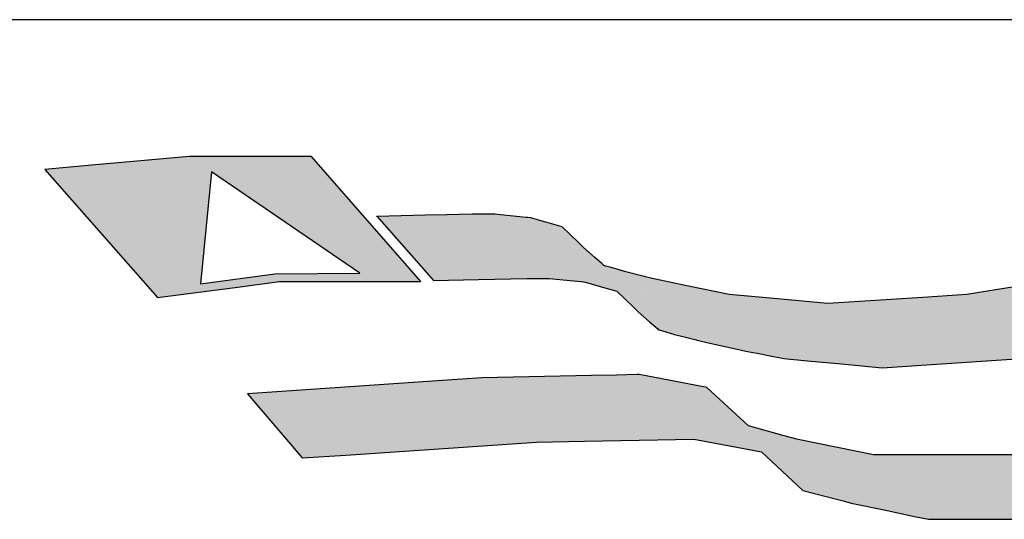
# Model space of a CAD drawing. Extents: x -1825 to 98, y 5678 to 6985.
# Tile 58 of 86: x 12 to 28, y 5784 to 5792. Entities that reach past the tile are written whole.
import ezdxf

# ---------------------------------------------------------------- set-up
doc = ezdxf.new("R2010")
doc.units = 0
doc.header["$MEASUREMENT"] = 0
doc.layers.add('CARIMBO', color=7, linetype='CONTINUOUS')

msp = doc.modelspace()

# ---------------------------------------------------------------- hatches: boundary and pattern name
at = {"layer": 'CARIMBO'}
h = msp.add_hatch(color=162, dxfattribs=at)
h.paths.add_polyline_path([(17, 5790.05), (15.531, 5790.05), (15.066, 5790.05), (13.517, 5789.912), (12.773, 5789.846), (14.559, 5787.817), (15.79, 5787.976), (16.493, 5788.067), (18.265, 5788.067), (18.73, 5788.067)])
h.paths.add_polyline_path([(17.765, 5788.202), (16.417, 5788.192), (15.241, 5788.031), (15.412, 5789.807)], flags=16)
h = msp.add_hatch(color=10, dxfattribs=at)
h.paths.add_polyline_path([(31.507, 5788.679), (31.509, 5788.677), (31.507, 5788.68)])
h.paths.add_polyline_path([(26.684, 5787.818), (28.249, 5786.848), (28.867, 5786.946), (27.384, 5787.865)])
h.paths.add_polyline_path([(27.384, 5787.865), (28.867, 5786.946), (29.901, 5787.11), (28.419, 5788.029)])
h.paths.add_polyline_path([(28.419, 5788.029), (29.901, 5787.11), (30.482, 5787.231), (29.036, 5788.128)])
h.paths.add_polyline_path([(30.947, 5788.526), (32.351, 5787.655), (32.368, 5787.66), (30.964, 5788.53)])
h.paths.add_polyline_path([(30.964, 5788.53), (32.368, 5787.66), (32.363, 5787.667), (30.969, 5788.531)])
h.paths.add_polyline_path([(30.969, 5788.531), (32.363, 5787.667), (32.198, 5787.862), (31.075, 5788.558)])
h.paths.add_polyline_path([(31.075, 5788.558), (32.198, 5787.862), (31.509, 5788.677), (31.507, 5788.679)])
h.paths.add_polyline_path([(30.502, 5788.433), (31.941, 5787.541), (32.351, 5787.655), (30.947, 5788.526)])
h.paths.add_polyline_path([(29.036, 5788.128), (30.482, 5787.231), (31.812, 5787.509), (30.367, 5788.405)])
h.paths.add_polyline_path([(30.367, 5788.405), (31.812, 5787.509), (31.941, 5787.541), (30.502, 5788.433)])
h.paths.add_polyline_path([(21.977, 5788.224), (24.061, 5786.931), (24.265, 5786.891), (22.208, 5788.166)])
h.paths.add_polyline_path([(22.208, 5788.166), (24.265, 5786.891), (24.43, 5786.858), (22.396, 5788.119)])
h.paths.add_polyline_path([(22.396, 5788.119), (24.43, 5786.858), (24.483, 5786.848), (22.452, 5788.107)])
h.paths.add_polyline_path([(22.452, 5788.107), (24.483, 5786.848), (24.859, 5786.812), (22.947, 5787.998)])
h.paths.add_polyline_path([(22.947, 5787.998), (24.859, 5786.812), (25.396, 5786.762), (23.618, 5787.865)])
h.paths.add_polyline_path([(24.264, 5787.804), (26.043, 5786.701), (26.744, 5786.748), (25.178, 5787.719)])
h.paths.add_polyline_path([(25.178, 5787.719), (26.744, 5786.748), (28.249, 5786.848), (26.684, 5787.818)])
h.paths.add_polyline_path([(23.618, 5787.865), (25.396, 5786.762), (26.043, 5786.701), (24.264, 5787.804)])
h.paths.add_polyline_path([(19.546, 5789.135), (21.268, 5788.068), (21.275, 5788.067), (19.552, 5789.136)])
h.paths.add_polyline_path([(19.552, 5789.136), (21.275, 5788.067), (21.34, 5788.061), (19.606, 5789.136)])
h.paths.add_polyline_path([(19.606, 5789.136), (21.34, 5788.061), (21.485, 5788.018), (19.682, 5789.136)])
h.paths.add_polyline_path([(19.682, 5789.136), (21.485, 5788.018), (21.574, 5787.992), (19.73, 5789.136)])
h.paths.add_polyline_path([(19.73, 5789.136), (21.574, 5787.992), (21.836, 5787.916), (19.868, 5789.136)])
h.paths.add_polyline_path([(20.402, 5789.085), (21.633, 5788.323), (21.597, 5788.354), (20.421, 5789.083)], flags=17)
h.paths.add_polyline_path([(20.421, 5789.083), (21.597, 5788.354), (21.49, 5788.448), (20.475, 5789.078)], flags=16)
h.paths.add_polyline_path([(20.475, 5789.078), (21.49, 5788.448), (21.311, 5788.607), (20.619, 5789.036)], flags=17)
h.paths.add_polyline_path([(20.619, 5789.036), (21.311, 5788.607), (21.225, 5788.69), (20.709, 5789.01)], flags=17)
h.paths.add_polyline_path([(20.709, 5789.01), (21.225, 5788.69), (20.971, 5788.933)], flags=17)
h.paths.add_polyline_path([(19.868, 5789.136), (23.073, 5787.149), (23.131, 5787.134), (19.902, 5789.136)])
h.paths.add_polyline_path([(19.902, 5789.136), (23.131, 5787.134), (23.261, 5787.102), (19.995, 5789.127)])
h.paths.add_polyline_path([(19.995, 5789.127), (23.261, 5787.102), (23.789, 5786.986), (20.402, 5789.085)])
h.paths.add_polyline_path([(22.498, 5787.305), (22.509, 5787.302), (22.484, 5787.318)], flags=17)
h.paths.add_polyline_path([(22.484, 5787.318), (22.509, 5787.302), (22.611, 5787.273), (22.356, 5787.431)], flags=17)
h.paths.add_polyline_path([(22.356, 5787.431), (22.611, 5787.273), (22.753, 5787.232), (22.177, 5787.589)], flags=16)
h.paths.add_polyline_path([(22.177, 5787.589), (22.753, 5787.232), (22.842, 5787.206), (22.09, 5787.673)], flags=17)
h.paths.add_polyline_path([(22.09, 5787.673), (22.842, 5787.206), (23.073, 5787.149), (21.836, 5787.916)], flags=17)
h.paths.add_polyline_path([(21.633, 5788.323), (23.789, 5786.986), (23.812, 5786.981), (21.661, 5788.314)])
h.paths.add_polyline_path([(21.661, 5788.314), (23.812, 5786.981), (23.879, 5786.967), (21.746, 5788.29)])
h.paths.add_polyline_path([(21.746, 5788.29), (23.879, 5786.967), (23.991, 5786.945), (21.888, 5788.249)])
h.paths.add_polyline_path([(21.888, 5788.249), (23.991, 5786.945), (24.061, 5786.931), (21.977, 5788.224)])
h.paths.add_polyline_path([(19.143, 5789.126), (20.767, 5788.119), (21.268, 5788.068), (19.546, 5789.135)])
h.paths.add_polyline_path([(18.933, 5788.085), (18.934, 5788.085), (18.931, 5788.087)])
h.paths.add_polyline_path([(18.931, 5788.087), (18.934, 5788.085), (19.646, 5788.101), (18.032, 5789.102)])
h.paths.add_polyline_path([(18.032, 5789.102), (19.646, 5788.101), (19.646, 5788.101), (18.032, 5789.101)])
h.paths.add_polyline_path([(18.032, 5789.101), (19.646, 5788.101), (20.417, 5788.118), (18.804, 5789.119)])
h.paths.add_polyline_path([(18.804, 5789.119), (20.417, 5788.118), (20.767, 5788.119), (19.143, 5789.126)])
h = msp.add_hatch(color=10, dxfattribs=at)
h.paths.add_polyline_path([(32.641, 5785.871), (34.1, 5784.967), (34.643, 5785.11), (33.237, 5785.982)])
h.paths.add_polyline_path([(33.237, 5785.982), (34.643, 5785.11), (34.663, 5785.115), (33.257, 5785.987)])
h.paths.add_polyline_path([(33.257, 5785.987), (34.663, 5785.115), (33.8, 5786.136)])
h.paths.add_polyline_path([(25.906, 5785.323), (27.553, 5784.301), (30.542, 5784.301), (28.894, 5785.323)])
h.paths.add_polyline_path([(28.894, 5785.323), (30.542, 5784.301), (31.144, 5784.414), (29.678, 5785.323)])
h.paths.add_polyline_path([(29.678, 5785.323), (31.144, 5784.414), (34.1, 5784.967), (32.641, 5785.871)])
h.paths.add_polyline_path([(19.699, 5786.545), (21.322, 5785.539), (23.059, 5785.573), (21.436, 5786.579)])
h.paths.add_polyline_path([(21.436, 5786.579), (23.059, 5785.573), (23.654, 5785.461), (21.837, 5786.587)])
h.paths.add_polyline_path([(22.8, 5786.477), (23.923, 5785.781), (23.264, 5786.387)], flags=17)
h.paths.add_polyline_path([(21.837, 5786.587), (23.654, 5785.461), (24.127, 5785.372), (22.157, 5786.594)])
h.paths.add_polyline_path([(22.157, 5786.594), (25.358, 5784.609), (25.423, 5784.592), (22.193, 5786.594)])
h.paths.add_polyline_path([(22.193, 5786.594), (25.423, 5784.592), (25.55, 5784.558), (22.299, 5786.574)])
h.paths.add_polyline_path([(24.786, 5784.759), (25.358, 5784.609), (24.127, 5785.372)], flags=17)
h.paths.add_polyline_path([(18.996, 5786.496), (20.565, 5785.524), (21.322, 5785.539), (19.699, 5786.545)])
h.paths.add_polyline_path([(24.49, 5785.626), (26.553, 5784.347), (26.721, 5784.312), (24.687, 5785.573)])
h.paths.add_polyline_path([(24.687, 5785.573), (26.721, 5784.312), (26.773, 5784.301), (24.738, 5785.562)])
h.paths.add_polyline_path([(24.738, 5785.562), (26.773, 5784.301), (27.553, 5784.301), (25.906, 5785.323)])
h.paths.add_polyline_path([(23.923, 5785.781), (26.071, 5784.449), (26.553, 5784.347), (24.49, 5785.626)])
h.paths.add_polyline_path([(22.299, 5786.574), (25.55, 5784.558), (26.071, 5784.449), (22.8, 5786.477)])
h.paths.add_polyline_path([(16.852, 5785.273), (17.544, 5785.32), (15.982, 5786.288)])
h.paths.add_polyline_path([(15.982, 5786.288), (17.544, 5785.32), (20.565, 5785.524), (18.996, 5786.496)])

# ---------------------------------------------------------------- linework, layer by layer
at = {"layer": 'CARIMBO', "color": 6}
msp.add_line((42.833, 5792.217), (4.369, 5792.217), dxfattribs=at)
at = {"layer": 'CARIMBO', "color": 162}
for p, q in [((15.412, 5789.807), (15.241, 5788.031)), ((17.765, 5788.202), (15.412, 5789.807)), ((15.241, 5788.031), (16.417, 5788.192)), ((16.417, 5788.192), (17.765, 5788.202))]:
    msp.add_line(p, q, dxfattribs=at)
at = {"layer": 'CARIMBO', "color": 180}
msp.add_line((18.042, 5789.092), (18.042, 5789.102), dxfattribs=at)
at = {"layer": 'CARIMBO', "color": 162, "invisible_edges": 5}
for points in [[(13.517, 5789.912), (16.493, 5788.067), (18.265, 5788.067), (15.066, 5790.05)], [(15.066, 5790.05), (18.265, 5788.067), (18.73, 5788.067), (15.531, 5790.05)], [(15.531, 5790.05), (18.73, 5788.067), (17, 5790.05)], [(12.773, 5789.846), (15.79, 5787.976), (16.493, 5788.067), (13.517, 5789.912)], [(14.559, 5787.817), (14.559, 5787.817), (15.79, 5787.976), (12.773, 5789.846)]]:
    msp.add_3dface(points, dxfattribs=at)
at = {"layer": 'CARIMBO', "color": 10, "invisible_edges": 5}
for points in [[(18.032, 5789.101), (19.646, 5788.101), (20.417, 5788.118), (18.804, 5789.119)], [(18.931, 5788.087), (18.934, 5788.085), (19.646, 5788.101), (18.032, 5789.102)], [(18.032, 5789.102), (19.646, 5788.101), (19.646, 5788.101), (18.032, 5789.101)], [(18.804, 5789.119), (20.417, 5788.118), (20.767, 5788.119), (19.143, 5789.126)], [(19.143, 5789.126), (20.767, 5788.119), (21.268, 5788.068), (19.546, 5789.135)], [(19.546, 5789.135), (21.268, 5788.068), (21.275, 5788.067), (19.552, 5789.136)], [(19.552, 5789.136), (21.275, 5788.067), (21.34, 5788.061), (19.606, 5789.136)], [(19.606, 5789.136), (21.34, 5788.061), (21.485, 5788.018), (19.682, 5789.136)], [(19.682, 5789.136), (21.485, 5788.018), (21.574, 5787.992), (19.73, 5789.136)], [(19.73, 5789.136), (21.574, 5787.992), (21.836, 5787.916), (19.868, 5789.136)], [(19.868, 5789.136), (23.073, 5787.149), (23.131, 5787.134), (19.902, 5789.136)], [(19.902, 5789.136), (23.131, 5787.134), (23.261, 5787.102), (19.995, 5789.127)], [(19.995, 5789.127), (23.261, 5787.102), (23.789, 5786.986), (20.402, 5789.085)], [(20.402, 5789.085), (21.633, 5788.323), (21.597, 5788.354), (20.421, 5789.083)], [(20.421, 5789.083), (21.597, 5788.354), (21.49, 5788.448), (20.475, 5789.078)], [(20.475, 5789.078), (21.49, 5788.448), (21.311, 5788.607), (20.619, 5789.036)], [(20.619, 5789.036), (21.311, 5788.607), (21.225, 5788.69), (20.709, 5789.01)], [(20.709, 5789.01), (21.225, 5788.69), (20.971, 5788.933)], [(21.633, 5788.323), (23.789, 5786.986), (23.812, 5786.981), (21.661, 5788.314)], [(21.661, 5788.314), (23.812, 5786.981), (23.879, 5786.967), (21.746, 5788.29)], [(21.746, 5788.29), (23.879, 5786.967), (23.991, 5786.945), (21.888, 5788.249)], [(21.888, 5788.249), (23.991, 5786.945), (24.061, 5786.931), (21.977, 5788.224)], [(21.977, 5788.224), (24.061, 5786.931), (24.265, 5786.891), (22.208, 5788.166)], [(22.208, 5788.166), (24.265, 5786.891), (24.43, 5786.858), (22.396, 5788.119)], [(22.396, 5788.119), (24.43, 5786.858), (24.483, 5786.848), (22.452, 5788.107)], [(22.452, 5788.107), (24.483, 5786.848), (24.859, 5786.812), (22.947, 5787.998)], [(27.384, 5787.865), (28.867, 5786.946), (29.901, 5787.11), (28.419, 5788.029)], [(22.09, 5787.673), (22.842, 5787.206), (23.073, 5787.149), (21.836, 5787.916)], [(22.947, 5787.998), (24.859, 5786.812), (25.396, 5786.762), (23.618, 5787.865)], [(23.618, 5787.865), (25.396, 5786.762), (26.043, 5786.701), (24.264, 5787.804)], [(26.684, 5787.818), (28.249, 5786.848), (28.867, 5786.946), (27.384, 5787.865)], [(24.264, 5787.804), (26.043, 5786.701), (26.744, 5786.748), (25.178, 5787.719)], [(25.178, 5787.719), (26.744, 5786.748), (28.249, 5786.848), (26.684, 5787.818)], [(22.177, 5787.589), (22.753, 5787.232), (22.842, 5787.206), (22.09, 5787.673)], [(22.356, 5787.431), (22.611, 5787.273), (22.753, 5787.232), (22.177, 5787.589)], [(22.484, 5787.318), (22.509, 5787.302), (22.611, 5787.273), (22.356, 5787.431)], [(22.498, 5787.305), (22.498, 5787.305), (22.509, 5787.302), (22.484, 5787.318)], [(15.982, 5786.288), (17.544, 5785.32), (20.565, 5785.524), (18.996, 5786.496)], [(18.996, 5786.496), (20.565, 5785.524), (21.322, 5785.539), (19.699, 5786.545)], [(19.699, 5786.545), (21.322, 5785.539), (23.059, 5785.573), (21.436, 5786.579)], [(21.436, 5786.579), (23.059, 5785.573), (23.654, 5785.461), (21.837, 5786.587)], [(21.837, 5786.587), (23.654, 5785.461), (24.127, 5785.372), (22.157, 5786.594)], [(22.157, 5786.594), (25.358, 5784.609), (25.423, 5784.592), (22.193, 5786.594)], [(22.193, 5786.594), (25.423, 5784.592), (25.55, 5784.558), (22.299, 5786.574)], [(22.299, 5786.574), (25.55, 5784.558), (26.071, 5784.449), (22.8, 5786.477)], [(22.8, 5786.477), (23.923, 5785.781), (23.264, 5786.387)], [(16.852, 5785.273), (16.852, 5785.273), (17.544, 5785.32), (15.982, 5786.288)], [(23.923, 5785.781), (26.071, 5784.449), (26.553, 5784.347), (24.49, 5785.626)], [(24.49, 5785.626), (26.553, 5784.347), (26.721, 5784.312), (24.687, 5785.573)], [(24.687, 5785.573), (26.721, 5784.312), (26.773, 5784.301), (24.738, 5785.562)], [(24.738, 5785.562), (26.773, 5784.301), (27.553, 5784.301), (25.906, 5785.323)], [(24.786, 5784.759), (24.786, 5784.759), (25.358, 5784.609), (24.127, 5785.372)], [(25.906, 5785.323), (27.553, 5784.301), (30.542, 5784.301), (28.894, 5785.323)]]:
    msp.add_3dface(points, dxfattribs=at)
at = {"layer": 'CARIMBO', "color": 180, "invisible_edges": 5}
msp.add_3dface([(18.933, 5788.085), (18.933, 5788.085), (18.934, 5788.085), (18.931, 5788.087)], dxfattribs=at)

doc.saveas('drawing.dxf')
